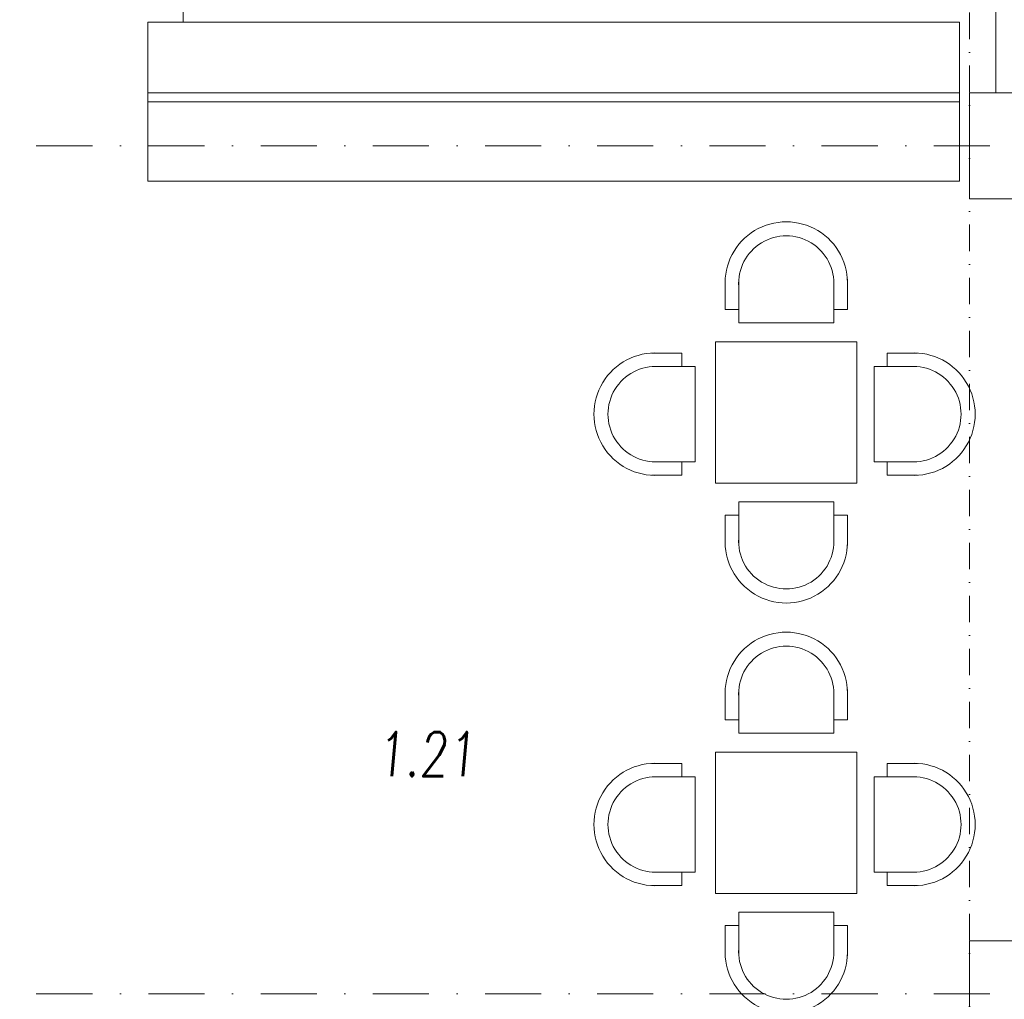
# Model space of a CAD drawing. Header units: millimetres. Extents: x 213386 to 459888, y 74252 to 208052.
# Tile 135 of 256: x 393301 to 398875, y 157301 to 162847. Entities that reach past the tile are written whole.
import ezdxf

# ---------------------------------------------------------------- set-up
doc = ezdxf.new("R2010")
doc.units = ezdxf.units.MM
doc.linetypes.add('CK_Čerchovaná 50', pattern=[6, 3, -1.5, 0, -1.5])
doc.linetypes.add('ČERCHOVANÁ', pattern=[25.4, 12.7, -6.35, 0, -6.35])
for name, color, linetype, lineweight in [('INTERIER', 255, 'Continuous', 0), ('NOVÁ TENKÁ', 255, 'Continuous', 0), ('OSY', 255, 'Continuous', 0), ('POPIS2', 255, 'Continuous', 0), ('SLOUPY', 255, 'Continuous', 0), ('STÁVAJÍCÍ DVEŘE', 255, 'Continuous', 0), ('TENKA', 255, 'Continuous', 0), ('ZARIZOVAKY', 255, 'Continuous', 0)]:
    doc.layers.add(name, color=color, linetype=linetype, lineweight=lineweight)
doc.styles.add('CS-ROMANS', font='romans.shx', dxfattribs={"width": 0.75, "oblique": 5})

# ---------------------------------------------------------------- blocks, each defined once
blk = doc.blocks.new('SFS')
at = {"ltscale": 0.3}
for p, q in [((421115.9, -8152), (421286.4, -8132.5)), ((421295.1, -8208.9), (421286.4, -8132.5)), ((421130, -8227.8), (421369.8, -8200.4)), ((421430.9, -8735.2), (421369.8, -8200.4)), ((421191.1, -8762.5), (421430.9, -8735.2)), ((421364.9, -8820.1), (421356.2, -8743.7)), ((421194.4, -8839.5), (421364.9, -8820.1))]:
    blk.add_line(p, q, dxfattribs=at)
for centre, radius, start, end in [((421176, -8493.4), 346.6, 93.0413, 279.988), ((421178.8, -8493.1), 269.8, 92.6112, 280.4181)]:
    blk.add_arc(centre, radius, start, end, dxfattribs=at)

msp = doc.modelspace()

# ---------------------------------------------------------------- linework, layer by layer
at = {"layer": 'INTERIER', "ltscale": 0.3}
for points in [[(397240.298, 160223.725), (398040.298, 160223.725), (398040.298, 161023.725), (397240.298, 161023.725)], [(397240.298, 157900.721), (398040.298, 157900.721), (398040.298, 158700.721), (397240.298, 158700.721)]]:
    msp.add_lwpolyline(points, close=True, dxfattribs=at)
at = {"layer": 'NOVÁ TENKÁ', "ltscale": 5}
msp.add_line((398826.638, 164832.144), (398826.638, 162432.154), dxfattribs=at)
at = {"layer": 'OSY', "linetype": 'ČERCHOVANÁ', "ltscale": 25}
for p, q in [((400063.194, 162132.154), (385251.638, 162132.154)), ((400063.194, 157332.154), (372424.222, 157332.154))]:
    msp.add_line(p, q, dxfattribs=at)
at = {"layer": 'SLOUPY'}
for points in [[(398676.638, 162432.154), (398676.638, 161832.154), (399076.638, 161832.154), (399076.638, 162432.154)], [(398676.638, 157632.154), (398676.638, 157032.154), (399076.638, 157032.154), (399076.638, 157632.154)]]:
    msp.add_lwpolyline(points, close=True, dxfattribs=at)
at = {"layer": 'STÁVAJÍCÍ DVEŘE'}
msp.add_lwpolyline([(398621.638, 162094.654), (398621.638, 162169.654)], close=True, dxfattribs=at)
at = {"layer": 'TENKA', "linetype": 'CK_Čerchovaná 50', "ltscale": 50}
msp.add_line((398676.638, 148032.154), (398676.638, 166632.154), dxfattribs=at)
at = {"layer": 'ZARIZOVAKY', "ltscale": 15}
for p, q in [((394226.638, 162832.144), (394226.638, 164832.144)), ((394026.638, 162382.154), (394026.638, 162832.144))]:
    msp.add_line(p, q, dxfattribs=at)
at = {"layer": 'ZARIZOVAKY', "ltscale": 0.3}
for p, q in [((398620.638, 162832.144), (394026.638, 162832.144)), ((398620.638, 162432.154), (394026.638, 162432.154))]:
    msp.add_line(p, q, dxfattribs=at)
at = {"layer": 'ZARIZOVAKY', "ltscale": 5}
msp.add_line((398620.638, 161932.154), (398620.638, 162832.144), dxfattribs=at)
at = {"layer": 'ZARIZOVAKY', "ltscale": 0.3}
msp.add_lwpolyline([(398620.638, 162382.154), (394026.638, 162382.154), (394026.638, 161932.154), (398620.638, 161932.154)], close=True, dxfattribs=at)

# ---------------------------------------------------------------- block references
at = {"layer": 'INTERIER', "ltscale": 0.3}
for p, rotation in [((453864.334, 578848.995), 263.485347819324), ((-20594.869, 216837.865), 353.485347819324), ((453864.334, 576525.992), 263.485347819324), ((-20594.869, 214514.861), 353.485347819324)]:
    msp.add_blockref('SFS', p, dxfattribs=dict(at, rotation=rotation))
at = {"layer": 'INTERIER', "ltscale": 0.3, "xscale": -1}
for p, rotation in [((815855.673, 216837.865), 6.514652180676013), ((453864.334, -257601.546), 276.514652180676), ((815855.673, 214514.861), 6.514652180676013), ((453864.334, -259924.55), 276.514652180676)]:
    msp.add_blockref('SFS', p, dxfattribs=dict(at, rotation=rotation))

# ---------------------------------------------------------------- texts
at = {"layer": 'POPIS2', "ltscale": 15, "style": 'CS-ROMANS', "oblique": 5, "width": 0.75}
msp.add_text('1.21', height=250, dxfattribs=at).set_placement((395319.823, 158564.176))

doc.saveas('drawing.dxf')
